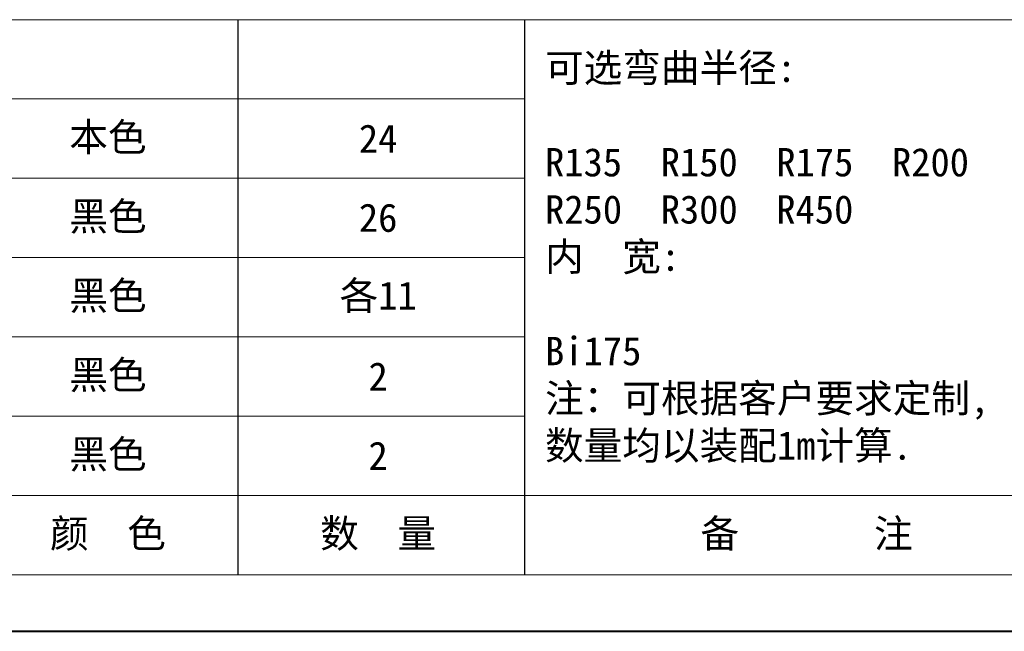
# Model space of a CAD drawing. Header units: millimetres. Extents: x -976 to 1106, y 28 to 1486.
# Tile 7 of 51: x -257 to 170, y 28 to 293. Entities that reach past the tile are written whole.
import ezdxf

# ---------------------------------------------------------------- set-up
doc = ezdxf.new("R2010")
doc.units = ezdxf.units.MM
doc.layers.add('标注线', color=7, linetype='Continuous', lineweight=15)
doc.styles.add('样式 6', font='仿宋_GB2312.ttf')

msp = doc.modelspace()

# ---------------------------------------------------------------- linework, layer by layer
at = {"color": 7, "lineweight": 15}
for p, q in [((-852.849, 292.704), (-37.862, 292.704)), ((-852.849, 258.334), (-37.862, 258.334)), ((-852.849, 223.964), (-37.862, 223.964)), ((-852.849, 189.594), (-37.862, 189.594)), ((-852.849, 155.224), (-37.862, 155.224)), ((-852.849, 120.854), (-37.862, 120.854)), ((-852.849, 86.484), (178.252, 86.484))]:
    msp.add_line(p, q, dxfattribs=at)
at = {"color": 7}
for p, q in [((-162.043, 52.114), (-162.043, 292.704)), ((-37.862, 52.114), (-37.862, 292.704))]:
    msp.add_line(p, q, dxfattribs=at)
at = {"color": 7, "lineweight": 13}
for p, q in [((-37.862, 292.704), (1062.053, 292.704)), ((-852.849, 52.114), (178.252, 52.114))]:
    msp.add_line(p, q, dxfattribs=at)
at = {"color": 7, "lineweight": 40}
msp.add_line((-975.599, 27.564), (1086.603, 27.564), dxfattribs=at)

# ---------------------------------------------------------------- texts
at = {"layer": '标注线', "color": 7, "lineweight": 18, "char_height": 8.83801, "style": '样式 6'}
for s, insert, width, attachment_point in [('{\\H1.389x;可选弯曲半径:\\P\\PR135  R150  R175  R200\\PR250  R300  R450\\P内  宽:\\P\\PBi175\\P注：可根据客户要求定制,\\P数量均以装配1m计算.}', (-29.082, 189.269), 265.54838, 4), ('{\\H1.389x;本色}', (-218.48, 241.149), 58.92005, 5), ('{\\H1.389x;24}', (-101.397, 241.149), 58.92005, 5), ('{\\H1.389x;黑色}', (-218.48, 206.779), 58.92005, 5), ('{\\H1.389x;26}', (-101.397, 206.779), 58.92005, 5), ('{\\H1.389x;黑色}', (-218.48, 172.409), 58.92005, 5), ('{\\H1.389x;各11}', (-101.397, 172.409), 58.92005, 5), ('{\\H1.389x;黑色}', (-218.48, 138.039), 58.92005, 5), ('{\\H1.389x;2}', (-101.397, 138.039), 58.92005, 5), ('{\\H1.389x;黑色}', (-218.48, 103.669), 58.92005, 5), ('{\\H1.389x;2}', (-101.397, 103.669), 58.92005, 5), ('{\\H1.389x;颜  色}', (-218.48, 69.299), 58.92005, 5), ('{\\H1.389x;数  量}', (-101.397, 69.299), 58.92005, 5), ('{\\H1.389x;备       注}', (84.255, 69.299), 129.13134, 5), ('{\\H1.389x;备       注}', (84.255, 69.299), 129.13134, 5)]:
    msp.add_mtext(s, dxfattribs=dict(at, insert=insert, width=width, attachment_point=attachment_point))

doc.saveas('drawing.dxf')
